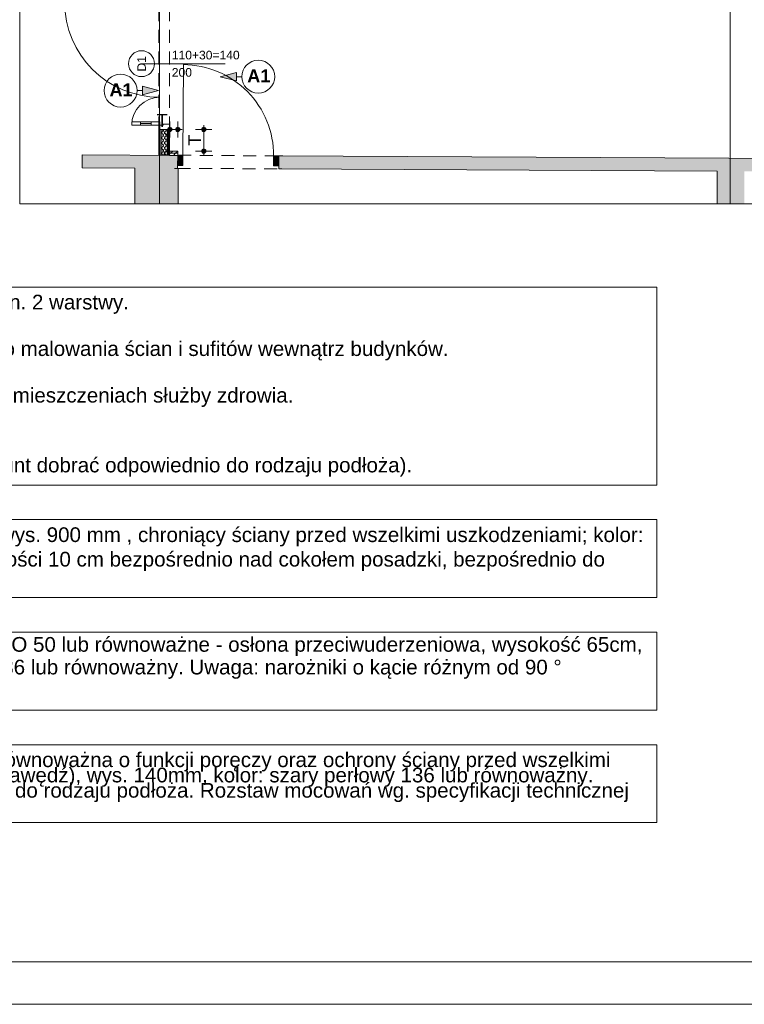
# Paper-space layout 'A-44 WYKOŃCZENIA ŚCIAN - PIĘTRO -1' of a CAD drawing. Header units: millimetres. Extents: x 0 to 594, y 0 to 297.
# Tile 2 of 16: x 133 to 217, y 0 to 114. Entities that reach past the tile are written whole.
import ezdxf
from ezdxf.xclip import XClip

# ---------------------------------------------------------------- set-up
doc = ezdxf.new("R2010")
doc.units = ezdxf.units.MM
doc.header["$MEASUREMENT"] = 0
doc.header["$XCLIPFRAME"] = 0
for name, pattern in [('DASHDOTX2', [1000, 500, -250, 0, -250]), ('Przer. długie kreski', [2.5, 1.5, -1]), ('PRZERYWANA_DU_A', [550, 350.0000000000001, -199.9999999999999])]:
    doc.linetypes.add(name, pattern=pattern)
for name, color, linetype, lineweight in [('0_Nr_pióra__1', 7, 'Continuous', 20), ('0_Nr_pióra__2', 8, 'Continuous', 13), ('A__OKŁADZINY ŚCIAN_Nr_pióra__1', 7, 'Continuous', 20), ('A_ściany proj_Nr_pióra__1', 7, 'Continuous', 20), ('A_ściany proj_Nr_pióra__2', 8, 'Continuous', 13), ('A_ściany_Nr_pióra__1', 7, 'Continuous', 20), ('AR LEGENDY_Nr_pióra__2', 8, 'Continuous', 13), ('AR P NAROŻNIKI_Nr_pióra__1', 7, 'Continuous', 20), ('AR P NAROŻNIKI_Nr_pióra__2', 8, 'Continuous', 13), ('AR P PŁYTKI_Nr_pióra__2', 8, 'Continuous', 13), ('Drzwi Archicad_Nr_pióra__1', 7, 'Continuous', 20), ('Drzwi Archicad_Nr_pióra__3', 252, 'Continuous', 13), ('Znaczniki drzwi Archicada_Nr_pióra__3', 252, 'Continuous', 13)]:
    doc.layers.add(name, color=color, linetype=linetype, lineweight=lineweight)
for name, color, linetype in [('A__OKŁADZINY ŚCIAN', 7, 'Continuous'), ('A_podrys', 7, 'Continuous'), ('A_ściany', 7, 'Continuous'), ('A_ściany proj', 7, 'Continuous'), ('AR P NAROŻNIKI', 7, 'Continuous'), ('AR ŚCIANY ISTNIEJĄCE', 7, 'Continuous'), ('Drzwi Archicad', 7, 'Continuous')]:
    doc.layers.add(name, color=color, linetype=linetype)
for name, color, linetype, lineweight, true_color in [('A__OKŁADZINY ŚCIAN_Nr_pióra__7', 7, 'Continuous', 18, 0x171717), ('A_Arkusz_Nr_pióra__255', 7, 'Continuous', 15, 0x242424), ('A_osie_Nr_pióra__16', 7, 'Continuous', 5, 0x0f0f0f), ('A_ściany proj_Nr_pióra__10', 7, 'Continuous', 13, 0x4b4b4b), ('A_ściany proj_Nr_pióra__21', 7, 'Continuous', 5, 0xb0b0b0), ('A_ściany_Nr_pióra__10', 7, 'Continuous', 13, 0x4b4b4b), ('AR ODBOJOPORĘCZ_Nr_pióra__84', 7, 'Continuous', 5, 0x4a4a4a), ('AR P NAROŻNIKI_Nr_pióra__7', 7, 'Continuous', 18, 0x171717)]:
    doc.layers.add(name, color=color, linetype=linetype, lineweight=lineweight, true_color=true_color)
doc.styles.add('STYL_AUTOMATYCZNY_1', font='arial.ttf')
doc.styles.add('STYL_AUTOMATYCZNY_3', font='arial.ttf')
doc.styles.add('STYL_AUTOMATYCZNY_4', font='arial.ttf')
doc.styles.add('STYL_AUTOMATYCZNY_5', font='arial.ttf')
pattern_1 = [(0, (-1493.656544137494, -286.4805992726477), (0, 1), [0, -1])]
pattern_2 = [(45, (-1493.656544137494, -286.4805992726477), (-0.5702462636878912, 0.5702462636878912), []), (45, (-1493.086294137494, -286.4805992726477), (-0.5702462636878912, 0.5702462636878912), [0.4032300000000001, -0.20161])]

# ---------------------------------------------------------------- blocks, each defined once
blk = doc.blocks.new('Rysunek_1_1', base_point=(-1493.656544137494, -286.4805992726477))
at = {"layer": 'A__OKŁADZINY ŚCIAN', "linetype": 'Continuous', "lineweight": 0, "true_color": 0x000000}
for points in [[(156.6624859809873, 107.2852786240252), (158.5285109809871, 106.7852786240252), (158.5285109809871, 107.7852786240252)], [(149.541155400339, 105.6732316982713), (147.675130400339, 106.1732316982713), (147.675130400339, 105.1732316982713)]]:
    blk.add_hatch(color=18, dxfattribs=at).paths.add_polyline_path(points)
at = {"layer": 'A__OKŁADZINY ŚCIAN', "linetype": 'Continuous', "lineweight": 0, "true_color": 0x171717}
for points in [[(150.568317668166, 101.1813587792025), (150.5873477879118, 101.0856879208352), (150.6415409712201, 101.0045820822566), (150.7226468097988, 100.9503888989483), (150.8183176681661, 100.9313587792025), (150.9139885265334, 100.9503888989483), (150.9950943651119, 101.0045820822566), (151.0492875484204, 101.0856879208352), (151.0683176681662, 101.1813587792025), (151.0492875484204, 101.2770296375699), (150.9950943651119, 101.3581354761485), (150.9139885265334, 101.4123286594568), (150.8183176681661, 101.4313587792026), (150.7226468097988, 101.4123286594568), (150.6415409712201, 101.3581354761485), (150.5873477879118, 101.2770296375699)], [(151.4949285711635, 101.1813587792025), (151.5139586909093, 101.0856879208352), (151.5681518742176, 101.0045820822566), (151.6492577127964, 100.9503888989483), (151.7449285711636, 100.9313587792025), (151.8405994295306, 100.9503888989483), (151.9217052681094, 101.0045820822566), (151.9758984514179, 101.0856879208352), (151.9949285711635, 101.1813587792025), (151.9758984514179, 101.2770296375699), (151.9217052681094, 101.3581354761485), (151.8405994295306, 101.4123286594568), (151.7449285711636, 101.4313587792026), (151.6492577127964, 101.4123286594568), (151.5681518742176, 101.3581354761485), (151.5139586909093, 101.2770296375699)], [(154.5067762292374, 101.1861957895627), (154.5258063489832, 101.0905249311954), (154.5799995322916, 101.0094190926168), (154.6611053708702, 100.9552259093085), (154.7567762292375, 100.9361957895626), (154.8524470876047, 100.9552259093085), (154.9335529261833, 101.0094190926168), (154.9877461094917, 101.0905249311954), (155.0067762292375, 101.1861957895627), (154.9877461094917, 101.28186664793), (154.9335529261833, 101.3629724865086), (154.8524470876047, 101.417165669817), (154.7567762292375, 101.4361957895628), (154.6611053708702, 101.417165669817), (154.5799995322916, 101.3629724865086), (154.5258063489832, 101.28186664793)], [(154.5067762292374, 98.68618899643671), (154.5258063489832, 98.59051813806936), (154.5799995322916, 98.50941229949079), (154.6611053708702, 98.45521911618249), (154.7567762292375, 98.43618899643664), (154.8524470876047, 98.45521911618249), (154.9335529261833, 98.50941229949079), (154.9877461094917, 98.59051813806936), (155.0067762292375, 98.68618899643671), (154.9877461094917, 98.78185985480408), (154.9335529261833, 98.86296569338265), (154.8524470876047, 98.91715887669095), (154.7567762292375, 98.93618899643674), (154.6611053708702, 98.91715887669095), (154.5799995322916, 98.86296569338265), (154.5258063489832, 98.78185985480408)]]:
    blk.add_hatch(color=250, dxfattribs=at).paths.add_polyline_path(points)
at = {"layer": 'A_ściany', "linetype": 'Continuous', "lineweight": 0, "true_color": 0x000000}
for points in [[(140.6867886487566, 98.23899601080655), (140.6789706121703, 96.73901684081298), (151.7345040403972, 96.68138560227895), (151.7423220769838, 98.1813647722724)], [(163.4343449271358, 96.6203977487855), (260.1315571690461, 96.1163363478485), (260.1393760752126, 97.61631572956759), (163.4421638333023, 98.1203771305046)], [(151.815564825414, 96.6809623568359), (146.7685659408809, 96.70727183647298), (146.7685659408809, 92.59423614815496), (151.815564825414, 92.59423614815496)], [(214.1405653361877, 92.59423661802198), (217.2805647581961, 92.59423661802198), (217.2805647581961, 96.33970808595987), (214.1405653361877, 96.35607663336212)]]:
    blk.add_hatch(color=18, dxfattribs=at).paths.add_polyline_path(points)
at = {"layer": 'A_ściany proj', "linetype": 'Continuous', "lineweight": 13}
h = blk.add_hatch(dxfattribs=at)
h.set_pattern_fill('gypsum_0001', color=8, style=0, pattern_type=2)
h.set_pattern_definition(pattern_1)
h.paths.add_polyline_path([(149.5655648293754, 98.20043258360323), (149.6905647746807, 98.20043258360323), (149.6905647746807, 101.186195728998), (149.5655648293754, 101.186195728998)])
h = blk.add_hatch(dxfattribs=at)
h.set_pattern_fill('gypsum_0001', color=8, style=0, pattern_type=2)
h.set_pattern_definition(pattern_1)
h.paths.add_polyline_path([(149.6905647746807, 101.186195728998), (149.6905647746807, 98.20043258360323), (149.8155647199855, 98.20043258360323), (149.8155647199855, 101.186195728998)])
h = blk.add_hatch(dxfattribs=at)
h.set_pattern_fill('batt_insulation_0001', color=8, style=0, pattern_type=2)
h.set_pattern_definition([(60.00000000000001, (-1493.656544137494, -286.4805992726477), (-0.2598076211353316, 0.1499999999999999), []), (120, (-1493.656544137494, -286.4805992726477), (0.2598076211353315, 0.15), [])])
h.paths.add_polyline_path([(150.5655646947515, 101.186195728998), (149.8155647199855, 101.186195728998), (149.8155647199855, 98.20043258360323), (150.5655646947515, 98.20043258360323)])
h = blk.add_hatch(dxfattribs=at)
h.set_pattern_fill('gypsum_0001', color=8, style=0, pattern_type=2)
h.set_pattern_definition(pattern_1)
h.paths.add_polyline_path([(150.6905649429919, 101.186195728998), (150.5655646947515, 101.186195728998), (150.5655646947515, 98.20043258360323), (150.6905649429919, 98.20043258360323)])
h = blk.add_hatch(dxfattribs=at)
h.set_pattern_fill('gypsum_0001', color=8, style=0, pattern_type=2)
h.set_pattern_definition(pattern_1)
h.paths.add_polyline_path([(150.8155648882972, 101.186195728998), (150.6905649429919, 101.186195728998), (150.6905649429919, 98.20043258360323), (150.8155648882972, 98.20043258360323)])
at = {"layer": 'A_ściany proj', "linetype": 'Continuous', "lineweight": 0, "true_color": 0x4b4b4b}
h = blk.add_hatch(dxfattribs=at)
h.set_pattern_fill('FP_65_0001', color=251, style=0, pattern_type=2)
h.set_pattern_definition(pattern_2)
h.paths.add_polyline_path([(150.8157113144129, 98.18619578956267), (151.7423222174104, 98.18136557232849), (151.7436253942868, 98.43136217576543), (150.8170144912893, 98.43619239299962)])
h = blk.add_hatch(dxfattribs=at)
h.set_pattern_fill('FP_65_0001', color=251, style=0, pattern_type=2)
h.set_pattern_definition(pattern_2)
h.paths.add_polyline_path([(151.7449285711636, 98.68135877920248), (150.8183176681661, 98.68618899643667), (150.8170144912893, 98.43619239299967), (151.7436253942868, 98.43136217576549)])
at = {"layer": 'Drzwi Archicad', "linetype": 'Continuous', "lineweight": 0, "true_color": 0xfdfdfd}
for points in [[(151.7423222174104, 98.18136557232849), (151.736327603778, 97.03138119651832), (152.3363194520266, 97.0282535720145), (152.342314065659, 98.17823794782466)], [(163.4361686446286, 96.97039251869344), (163.442163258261, 98.12037689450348), (162.8421714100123, 98.12350451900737), (162.83617679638, 96.97352014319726)]]:
    blk.add_hatch(color=7, dxfattribs=at).paths.add_polyline_path(points)
at = {"layer": '0_Nr_pióra__2', "color": 8, "linetype": 'PRZERYWANA_DU_A', "lineweight": 13, "flags": 128}
for points in [[(133.4695795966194, 290.993703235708), (133.4695795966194, 92.59423482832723)], [(133.4695795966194, 92.59423482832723), (290.5347897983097, 92.59423482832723)]]:
    blk.add_lwpolyline(points, dxfattribs=at)
at = {"layer": 'A__OKŁADZINY ŚCIAN_Nr_pióra__1', "color": 7, "linetype": 'Continuous', "lineweight": 20}
for p, q in [((156.6624857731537, 107.2852785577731), (158.5285113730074, 107.7852768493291)), ((156.6624857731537, 107.2852785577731), (158.5285113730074, 106.7852802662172)), ((158.5285113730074, 107.7852768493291), (158.5285113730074, 106.7852802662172)), ((159.1624846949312, 107.2852785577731), (158.5285113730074, 107.2852785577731)), ((147.6751306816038, 105.173232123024), (147.6751306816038, 106.1732324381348)), ((149.5411562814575, 105.6732304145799), (147.6751306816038, 106.1732324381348)), ((147.041153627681, 105.6732304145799), (147.6751306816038, 105.6732304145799)), ((149.5411562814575, 105.6732304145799), (147.6751306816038, 105.173232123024))]:
    blk.add_line(p, q, dxfattribs=at)
for centre in [(161.0653145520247, 107.2852786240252), (145.1383268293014, 105.6732316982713)]:
    blk.add_circle(centre, 1.902828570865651, dxfattribs=at)
at = {"layer": 'A__OKŁADZINY ŚCIAN_Nr_pióra__7', "color": 250, "linetype": 'Continuous', "lineweight": 18, "true_color": 0x171717}
for p, q in [((150.8183172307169, 101.4313583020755), (150.8183172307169, 102.1188596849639)), ((151.7449277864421, 101.4313583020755), (151.7449277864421, 102.1188596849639)), ((154.7567778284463, 101.436194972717), (154.7567778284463, 101.6861941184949)), ((150.318318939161, 101.1813591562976), (150.5683180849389, 101.1813591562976)), ((150.8183172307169, 100.2438586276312), (150.8183172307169, 100.9313600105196)), ((151.0683163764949, 101.1813591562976), (151.4949286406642, 101.1813591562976)), ((151.7449277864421, 100.2438586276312), (151.7449277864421, 100.9313600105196)), ((151.9949269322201, 101.1813591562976), (152.244929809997, 101.1813591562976)), ((154.5067749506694, 101.186195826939), (153.81927729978, 101.186195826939)), ((154.7567778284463, 98.9361885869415), (154.7567778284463, 100.936196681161)), ((155.6942746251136, 101.186195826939), (155.0067769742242, 101.186195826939)), ((154.5067749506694, 98.68618944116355), (153.81927729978, 98.68618944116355)), ((154.7567778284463, 98.18618741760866), (154.7567778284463, 98.43619029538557)), ((155.6942746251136, 98.68618944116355), (155.0067769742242, 98.68618944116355))]:
    blk.add_line(p, q, dxfattribs=at)
for centre in [(150.8183176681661, 101.1813587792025), (151.7449285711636, 101.1813587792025), (154.7567762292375, 101.1861957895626), (154.7567762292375, 98.68618899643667)]:
    blk.add_circle(centre, 0.25, dxfattribs=at)
at = {"layer": 'A_osie_Nr_pióra__16', "color": 250, "linetype": 'DASHDOTX2', "lineweight": 5, "true_color": 0x0f0f0f}
for p, q in [((149.6405655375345, 224.4142537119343), (149.6405655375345, 92.59423628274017)), ((215.6405639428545, 224.4142537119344), (215.6405639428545, 92.59423628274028))]:
    blk.add_line(p, q, dxfattribs=at)
at = {"layer": 'A_ściany proj_Nr_pióra__1', "color": 7, "linetype": 'Continuous', "lineweight": 20, "flags": 128}
for points in [[(149.5655648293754, 101.186195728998), (149.5655648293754, 98.20043258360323)], [(150.8155648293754, 98.20043258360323), (150.8155648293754, 101.186195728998)], [(150.8157113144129, 98.18619578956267), (151.7423222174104, 98.18136557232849)], [(151.7449285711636, 98.68135877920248), (150.8183176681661, 98.68618899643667)]]:
    blk.add_lwpolyline(points, dxfattribs=at)
at = {"layer": 'A_ściany proj_Nr_pióra__10', "color": 251, "linetype": 'Continuous', "lineweight": 13, "true_color": 0x4b4b4b}
for p, q in [((150.8170147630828, 98.43619402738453), (151.743625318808, 98.43136108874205)), ((151.743625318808, 98.43136108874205), (150.8170147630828, 98.43619402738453))]:
    blk.add_line(p, q, dxfattribs=at)
at = {"layer": 'A_ściany proj_Nr_pióra__2', "color": 8, "linetype": 'Continuous', "lineweight": 13, "flags": 128}
for points in [[(150.8157113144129, 98.18619578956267), (150.8170144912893, 98.43619239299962)], [(150.8170144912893, 98.43619239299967), (150.8183176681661, 98.68618899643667)], [(151.7423222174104, 98.18136557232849), (151.7436253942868, 98.43136217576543)], [(151.7436253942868, 98.43136217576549), (151.7449285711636, 98.68135877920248)]]:
    blk.add_lwpolyline(points, dxfattribs=at)
at = {"layer": 'A_ściany proj_Nr_pióra__21', "color": 253, "linetype": 'Continuous', "lineweight": 5, "true_color": 0xb0b0b0}
for p, q in [((149.6655661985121, 101.186195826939), (149.5655635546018, 101.186195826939)), ((149.6905631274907, 101.186195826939), (149.6655661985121, 101.186195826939)), ((149.6905631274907, 101.186195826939), (149.6905631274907, 98.20043245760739)), ((149.8155664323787, 101.186195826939), (149.6905631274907, 101.186195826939)), ((149.8155664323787, 101.186195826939), (149.8155664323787, 98.20043245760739)), ((150.5655638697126, 101.186195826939), (149.8155664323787, 101.186195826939)), ((150.5655638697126, 98.20043245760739), (150.5655638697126, 101.186195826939)), ((150.6905634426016, 101.186195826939), (150.5655638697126, 101.186195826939)), ((150.6905634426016, 98.20043245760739), (150.6905634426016, 101.186195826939)), ((150.8155630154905, 101.186195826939), (150.6905634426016, 101.186195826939))]:
    blk.add_line(p, q, dxfattribs=at)
at = {"layer": 'A_ściany proj_Nr_pióra__21', "color": 253, "linetype": 'Continuous', "lineweight": 5, "true_color": 0xb0b0b0, "flags": 128}
for points in [[(149.6905648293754, 98.20043258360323), (149.5655648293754, 98.20043258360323)], [(149.8155648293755, 98.20043258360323), (149.6905648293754, 98.20043258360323)], [(150.5655648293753, 98.20043258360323), (149.8155648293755, 98.20043258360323)], [(150.6905648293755, 98.20043258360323), (150.5655648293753, 98.20043258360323)], [(150.8155648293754, 98.20043258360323), (150.6905648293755, 98.20043258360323)]]:
    blk.add_lwpolyline(points, dxfattribs=at)
at = {"layer": 'A_ściany_Nr_pióra__1', "color": 7, "linetype": 'Continuous', "lineweight": 20}
for p, q in [((151.7423228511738, 98.18136567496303), (151.2723298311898, 98.18381386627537)), ((151.7423228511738, 98.18136567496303), (151.7363292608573, 97.03138005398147)), ((163.4421619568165, 98.120377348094), (163.4361683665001, 96.97039172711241)), ((163.4421619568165, 98.120377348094), (163.9121587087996, 98.1179254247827)), ((151.7363292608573, 97.03138005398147), (151.73450431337, 96.68138572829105)), ((163.4361683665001, 96.97039172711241), (163.4343434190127, 96.620397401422)), ((151.73450431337, 96.68138572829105), (151.3645064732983, 96.68331517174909)), ((163.4343434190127, 96.620397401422), (163.8043375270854, 96.61846795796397))]:
    blk.add_line(p, q, dxfattribs=at)
at = {"layer": 'A_ściany_Nr_pióra__1', "color": 7, "linetype": 'Continuous', "lineweight": 20, "flags": 128}
for points in [[(140.6867896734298, 98.23899561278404), (140.6789706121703, 96.73901599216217)], [(151.7423231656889, 98.18136556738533), (140.6867896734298, 98.23899561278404)], [(260.1393758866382, 97.61631576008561), (163.4421640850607, 98.12037689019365)], [(140.6789706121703, 96.73901599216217), (146.7685648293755, 96.70727228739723)], [(146.7685648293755, 96.70727228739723), (146.7685648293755, 92.59423482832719)], [(151.8155648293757, 92.59423482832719), (151.8155648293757, 96.68096339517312)], [(163.4343439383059, 96.62039727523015), (214.1405648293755, 96.35607698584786)], [(214.1405648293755, 96.35607698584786), (214.1405648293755, 92.59423482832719)]]:
    blk.add_lwpolyline(points, dxfattribs=at)
at = {"layer": 'A_ściany_Nr_pióra__10', "color": 251, "linetype": 'Przer. długie kreski', "lineweight": 13, "true_color": 0x4b4b4b}
for p, q in [((151.8155633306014, 98.20006672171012), (163.4421619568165, 98.120377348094)), ((151.73450431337, 96.68138572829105), (163.4343434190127, 96.620397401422))]:
    blk.add_line(p, q, dxfattribs=at)
at = {"layer": 'Drzwi Archicad_Nr_pióra__1', "color": 7, "linetype": 'Continuous', "lineweight": 20}
for p, q in [((152.3423125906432, 98.17823825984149), (152.3970460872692, 108.6780941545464)), ((151.7423228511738, 98.18136567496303), (151.2723298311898, 98.18381386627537)), ((151.7423228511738, 98.18136567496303), (151.2723298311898, 98.18381386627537)), ((151.7363292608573, 97.03138005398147), (151.7423228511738, 98.18136567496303)), ((151.7423228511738, 98.18136567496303), (151.7363292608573, 97.03138005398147)), ((151.7423228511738, 98.18136567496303), (151.7363292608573, 97.03138005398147)), ((151.7423228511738, 98.18136567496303), (152.3423125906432, 98.17823825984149)), ((152.3423125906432, 98.17823825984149), (152.3363190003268, 97.02825263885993)), ((162.8361786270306, 96.97351914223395), (162.8421722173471, 98.12350476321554)), ((162.8421722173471, 98.12350476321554), (163.4421619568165, 98.120377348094)), ((163.4421619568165, 98.120377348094), (163.4361683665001, 96.97039172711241)), ((163.4421619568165, 98.120377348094), (163.4361683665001, 96.97039172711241)), ((163.4421619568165, 98.120377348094), (163.4361683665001, 96.97039172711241)), ((163.4421619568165, 98.120377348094), (163.9121587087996, 98.1179254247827)), ((163.4421619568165, 98.120377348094), (163.9121587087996, 98.1179254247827)), ((151.7363292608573, 97.03138005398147), (151.73450431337, 96.68138572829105)), ((151.7363292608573, 97.03138005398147), (151.73450431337, 96.68138572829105)), ((152.3363190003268, 97.02825263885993), (151.7363292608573, 97.03138005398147)), ((163.4361683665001, 96.97039172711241), (162.8361786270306, 96.97351914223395)), ((163.4361683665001, 96.97039172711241), (163.4343434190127, 96.620397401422)), ((163.4361683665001, 96.97039172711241), (163.4343434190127, 96.620397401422)), ((151.73450431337, 96.68138572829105), (151.3645064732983, 96.68331517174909)), ((151.73450431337, 96.68138572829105), (151.3645064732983, 96.68331517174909)), ((163.4343434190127, 96.620397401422), (163.8043375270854, 96.61846795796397)), ((163.4343434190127, 96.620397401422), (163.8043375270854, 96.61846795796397))]:
    blk.add_line(p, q, dxfattribs=at)
blk.add_arc((152.342314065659, 98.17823794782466), 10.49999999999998, 359.7013325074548, 89.70133250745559, dxfattribs=at)
at = {"layer": 'Drzwi Archicad_Nr_pióra__3', "color": 252, "linetype": 'Przer. długie kreski', "lineweight": 13}
for p, q in [((149.5655635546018, 101.186195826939), (149.5655635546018, 116.386194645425)), ((150.8155630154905, 101.186195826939), (150.8155630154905, 116.386194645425))]:
    blk.add_line(p, q, dxfattribs=at)
at = {"layer": 'Drzwi Archicad_Nr_pióra__3', "color": 252, "linetype": 'Continuous', "lineweight": 13}
for p, q in [((147.4255644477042, 102.0661974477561), (146.4255641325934, 102.0661974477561)), ((146.4255641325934, 102.0661974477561), (146.4255641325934, 101.6661943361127)), ((146.4255641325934, 101.6661943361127), (147.4255644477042, 101.6661943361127)), ((147.4255644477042, 101.6661943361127), (147.4255644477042, 102.0661974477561)), ((147.4255644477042, 101.8661958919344), (148.6655658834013, 101.8661958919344)), ((149.6655661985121, 102.0661974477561), (148.6655658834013, 102.0661974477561)), ((148.6655658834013, 102.0661974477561), (148.6655658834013, 101.6661943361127)), ((148.6655658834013, 101.6661943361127), (149.6655661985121, 101.6661943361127)), ((149.6655661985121, 101.6661943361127), (149.6655661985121, 102.0661974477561)), ((150.0655655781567, 101.6661943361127), (149.6655661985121, 101.6661943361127)), ((149.6655661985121, 101.6661943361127), (149.6655661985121, 101.186195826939)), ((150.8155630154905, 101.7861967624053), (150.0655655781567, 101.7861967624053)), ((150.0655655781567, 101.7861967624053), (150.0655655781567, 101.6661943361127)), ((150.8155630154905, 101.186195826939), (150.8155630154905, 101.7861967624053)), ((149.6655661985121, 101.186195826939), (149.5655635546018, 101.186195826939)), ((149.6655661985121, 101.186195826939), (150.8155630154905, 101.186195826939)), ((149.6905631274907, 101.186195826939), (149.6655661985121, 101.186195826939)), ((149.6905631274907, 101.186195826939), (149.6655661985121, 101.186195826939)), ((149.8155664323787, 101.186195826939), (149.6905631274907, 101.186195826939)), ((149.8155664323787, 101.186195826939), (149.6905631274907, 101.186195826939)), ((150.5655638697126, 101.186195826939), (149.8155664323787, 101.186195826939)), ((150.5655638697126, 101.186195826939), (149.8155664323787, 101.186195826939)), ((150.6905634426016, 101.186195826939), (150.5655638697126, 101.186195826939)), ((150.6905634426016, 101.186195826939), (150.5655638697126, 101.186195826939)), ((150.8155630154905, 101.186195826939), (150.6905634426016, 101.186195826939)), ((150.8155630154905, 101.186195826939), (150.6905634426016, 101.186195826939))]:
    blk.add_line(p, q, dxfattribs=at)
at = {"layer": 'Drzwi Archicad_Nr_pióra__3', "color": 252, "linetype": 'Continuous', "lineweight": 13, "flags": 128}
for points in [[(147.4255648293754, 101.8661957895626), (148.6655648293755, 101.8661957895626), (148.6655648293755, 102.0661957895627), (147.4255648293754, 102.0661957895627)], [(147.4255648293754, 101.6661957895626), (148.6655648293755, 101.6661957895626), (148.6655648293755, 101.8661957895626), (147.4255648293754, 101.8661957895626)]]:
    blk.add_lwpolyline(points, close=True, dxfattribs=at)
at = {"layer": 'Drzwi Archicad_Nr_pióra__3', "color": 252, "linetype": 'Continuous', "lineweight": 13}
for centre, radius, start, end in [((149.6655648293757, 115.9061957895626), 10.99999999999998, 180, 270), ((149.6655648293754, 101.6661957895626), 3.240000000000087, 90, 180)]:
    blk.add_arc(centre, radius, start, end, dxfattribs=at)
at = {"layer": 'Znaczniki drzwi Archicada_Nr_pióra__3', "color": 252, "linetype": 'Continuous', "lineweight": 13}
blk.add_line((147.5655666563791, 108.786195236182), (157.2494657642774, 108.786195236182), dxfattribs=at)
at = {"layer": 'Znaczniki drzwi Archicada_Nr_pióra__3', "color": 252, "linetype": 'Continuous', "lineweight": 13, "flags": 128}
blk.add_lwpolyline([(147.5655648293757, 110.2861957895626, 0.9999999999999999), (147.5655648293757, 107.2861957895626, 0.9999999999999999)], format="xyb", close=True, dxfattribs=at)
at = {"layer": 'A__OKŁADZINY ŚCIAN_Nr_pióra__1', "color": 7, "linetype": 'Continuous', "lineweight": 20, "char_height": 1.5, "attachment_point": 4, "style": 'STYL_AUTOMATYCZNY_3'}
for insert in [(159.7830245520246, 107.3709964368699), (143.8560368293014, 105.758949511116)]:
    blk.add_mtext('\\A1;{\\pql;\\fArial|b1|i0|c238|p0;\\W1.000000;A1}', dxfattribs=dict(at, insert=insert))
at = {"layer": 'A__OKŁADZINY ŚCIAN_Nr_pióra__7', "color": 250, "linetype": 'Continuous', "lineweight": 18, "true_color": 0x171717, "insert": (149.3117317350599, 101.4813587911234), "char_height": 1.5, "width": 1.256586, "attachment_point": 7, "style": 'STYL_AUTOMATYCZNY_5'}
blk.add_mtext('\\A1;{\\pql;\\fArial|b0|i0|c238|p0;\\W1.000000;T}', dxfattribs=at)
at = {"layer": 'A__OKŁADZINY ŚCIAN_Nr_pióra__7', "color": 250, "linetype": 'Continuous', "lineweight": 18, "true_color": 0x171717, "insert": (154.4567762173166, 99.30789943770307), "char_height": 1.5, "width": 1.256586, "attachment_point": 7, "rotation": 90, "style": 'STYL_AUTOMATYCZNY_5'}
blk.add_mtext('\\A1;{\\pql;\\fArial|b0|i0|c238|p0;\\W1.000000;T}', dxfattribs=at)
at = {"layer": 'Znaczniki drzwi Archicada_Nr_pióra__3', "color": 252, "linetype": 'Continuous', "lineweight": 13, "insert": (148.0655577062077, 107.8838507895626), "char_height": 1, "attachment_point": 7, "rotation": 90, "style": 'STYL_AUTOMATYCZNY_4'}
blk.add_mtext('\\A1;{\\pql;\\fArial CE|b0|i0|c238|p0;\\W1.000000;D1}', dxfattribs=at)
at = {"layer": 'Znaczniki drzwi Archicada_Nr_pióra__3', "color": 252, "linetype": 'Continuous', "lineweight": 13, "char_height": 1, "attachment_point": 7, "style": 'STYL_AUTOMATYCZNY_4'}
for s, insert in [('\\A1;{\\pql;\\fArial CE|b0|i0|c238|p0;\\W1.000000;110+30=140}', (151.0655648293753, 109.2689694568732)), ('\\A1;{\\pql;\\fArial CE|b0|i0|c238|p0;\\W1.000000;200}', (151.0655648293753, 107.2689694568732))]:
    blk.add_mtext(s, dxfattribs=dict(at, insert=insert))
blk = doc.blocks.new('Rysunek_3_3', base_point=(-2131.395392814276, -381.8407124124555))
at = {"linetype": 'Continuous', "lineweight": 0, "true_color": 0xe1e1e1}
for points in [[(74.87379250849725, 60.05376054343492), (74.87379250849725, 82.95383308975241), (38.87379250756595, 82.95383308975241), (38.87379250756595, 60.05376054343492)], [(38.87379250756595, 40.90147332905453), (65.77582998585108, 40.90147332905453), (65.77582998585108, 34.02517726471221), (66.27582864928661, 34.02517726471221), (66.27582864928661, 41.40147408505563), (38.87379250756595, 41.40147408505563)]]:
    blk.add_hatch(color=254, dxfattribs=at).paths.add_polyline_path(points)
at = {"linetype": 'Continuous', "lineweight": 0, "true_color": 0x000000}
for points in [[(57.06706917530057, 80.49498697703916), (56.06706917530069, 76.76293697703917), (58.06706917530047, 76.76293697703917)], [(48.26141203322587, 71.6893298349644), (51.99346203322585, 70.6893298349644), (51.99346203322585, 72.6893298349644)], [(65.87272631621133, 71.6893298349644), (62.1406763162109, 72.6893298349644), (62.1406763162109, 70.6893298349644)], [(57.06706917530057, 62.88367269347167), (58.06706917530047, 66.61572269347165), (56.06706917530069, 66.61572269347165)]]:
    blk.add_hatch(color=18, dxfattribs=at).paths.add_polyline_path(points)
at = {"layer": 'A__OKŁADZINY ŚCIAN', "linetype": 'Continuous', "lineweight": 0, "true_color": 0x171717}
for points in [[(43.80275664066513, 50.63309976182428), (43.82178676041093, 50.53742890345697), (43.87597994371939, 50.4563230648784), (43.95708578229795, 50.40212988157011), (44.05275664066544, 50.38309976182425), (44.14842749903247, 50.40212988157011), (44.22953333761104, 50.4563230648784), (44.2837265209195, 50.53742890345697), (44.30275664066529, 50.63309976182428), (44.2837265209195, 50.72877062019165), (44.22953333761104, 50.80987645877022), (44.14842749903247, 50.86406964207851), (44.05275664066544, 50.88309976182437), (43.95708578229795, 50.86406964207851), (43.87597994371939, 50.80987645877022), (43.82178676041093, 50.72877062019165)], [(72.80548623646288, 50.63309976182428), (72.82451635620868, 50.53742890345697), (72.87870953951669, 50.4563230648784), (72.9598153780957, 50.40212988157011), (73.05548623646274, 50.38309976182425), (73.15115709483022, 50.40212988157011), (73.23226293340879, 50.4563230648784), (73.28645611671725, 50.53742890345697), (73.30548623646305, 50.63309976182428), (73.28645611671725, 50.72877062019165), (73.23226293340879, 50.80987645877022), (73.15115709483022, 50.86406964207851), (73.05548623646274, 50.88309976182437), (72.9598153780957, 50.86406964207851), (72.87870953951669, 50.80987645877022), (72.82451635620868, 50.72877062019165)]]:
    blk.add_hatch(color=250, dxfattribs=at).paths.add_polyline_path(points)
at = {"layer": 'AR P NAROŻNIKI', "linetype": 'Continuous', "lineweight": 0, "true_color": 0x171717}
blk.add_hatch(color=250, dxfattribs=at).paths.add_polyline_path([(66.52582864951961, 41.40147411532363, 0.9999999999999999), (66.0258286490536, 41.40147411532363, 0.9999999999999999)])
at = {"layer": 'AR ŚCIANY ISTNIEJĄCE', "linetype": 'Continuous', "lineweight": 0, "true_color": 0xb6b6b6}
blk.add_hatch(color=253, dxfattribs=at).paths.add_polyline_path([(38.87379250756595, 40.90147332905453), (38.87379250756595, 34.02517726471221), (65.77582998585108, 34.02517726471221), (65.77582998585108, 40.90147332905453)])
at = {"layer": '0_Nr_pióra__1', "color": 7, "linetype": 'Continuous', "lineweight": 20}
for p, q in [((57.06706900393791, 80.4949870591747), (56.06707033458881, 76.7629358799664)), ((57.06706900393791, 80.4949870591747), (58.06707032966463, 76.7629358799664)), ((58.06707032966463, 76.7629358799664), (56.06707033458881, 76.7629358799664)), ((57.06706900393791, 75.49498574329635), (57.06706900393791, 76.7629358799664)), ((48.26141094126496, 71.68932899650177), (51.99346212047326, 72.68933032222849)), ((51.99346212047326, 72.68933032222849), (51.99346212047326, 70.68933032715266)), ((62.14067588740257, 70.68933032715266), (62.14067588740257, 72.68933032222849)), ((65.87272706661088, 71.68932899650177), (62.14067588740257, 72.68933032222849)), ((48.26141094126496, 71.68932899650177), (51.99346212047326, 70.68933032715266)), ((53.26141225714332, 71.68932899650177), (51.99346212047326, 71.68932899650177)), ((60.8727257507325, 71.68932899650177), (62.14067588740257, 71.68932899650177)), ((65.87272706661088, 71.68932899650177), (62.14067588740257, 70.68933032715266)), ((57.06706900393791, 67.88367224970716), (57.06706900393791, 66.6157221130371)), ((56.06707033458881, 66.6157221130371), (58.06707032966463, 66.6157221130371)), ((57.06706900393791, 62.88367359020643), (56.06707033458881, 66.6157221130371)), ((57.06706900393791, 62.88367359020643), (58.06707032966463, 66.6157221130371))]:
    blk.add_line(p, q, dxfattribs=at)
blk.add_circle((57.06706917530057, 71.6893298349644), 3.805657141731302, dxfattribs=at)
at = {"layer": '0_Nr_pióra__2', "color": 8, "linetype": 'Continuous', "lineweight": 13}
for p, q in [((207.1804189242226, 82.95383378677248), (74.87379358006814, 82.95383378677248)), ((74.87379358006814, 82.95383378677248), (74.87379358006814, 60.053733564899)), ((207.1804189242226, 60.053733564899), (207.1804189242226, 82.95383378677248)), ((74.87379358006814, 60.053733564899), (207.1804189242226, 60.053733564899))]:
    blk.add_line(p, q, dxfattribs=at)
at = {"layer": '0_Nr_pióra__2', "color": 8, "linetype": 'Continuous', "lineweight": 13, "flags": 128}
for points in [[(74.87379250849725, 60.05376054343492), (74.87379250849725, 82.95383308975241), (38.87379250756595, 82.95383308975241), (38.87379250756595, 60.05376054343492)], [(38.87379250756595, 40.90147332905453), (38.87379250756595, 41.40147408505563), (66.27582864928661, 41.40147408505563), (66.27582864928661, 34.02517726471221), (65.77582998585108, 34.02517726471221), (65.77582998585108, 40.90147332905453)]]:
    blk.add_lwpolyline(points, close=True, dxfattribs=at)
at = {"layer": 'A__OKŁADZINY ŚCIAN_Nr_pióra__7', "color": 250, "linetype": 'Continuous', "lineweight": 18, "true_color": 0x171717}
for p, q in [((44.05275780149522, 50.88309984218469), (44.05275780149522, 51.5705995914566)), ((73.05548715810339, 50.88309984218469), (73.05548715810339, 51.5705995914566)), ((43.55275581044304, 50.63310017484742), (43.80275547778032, 50.63310017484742)), ((44.05275780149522, 49.69560075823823), (44.05275780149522, 50.38310050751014)), ((44.30275746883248, 50.63310017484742), (72.80548749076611, 50.63310017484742)), ((73.05548715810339, 49.69560075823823), (73.05548715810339, 50.38310050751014)), ((73.30548682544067, 50.63310017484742), (73.55548649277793, 50.63310017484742))]:
    blk.add_line(p, q, dxfattribs=at)
for centre in [(44.05275664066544, 50.63309976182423), (73.05548623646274, 50.63309976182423)]:
    blk.add_circle(centre, 0.25, dxfattribs=at)
at = {"layer": 'AR LEGENDY_Nr_pióra__2', "color": 8, "linetype": 'Continuous', "lineweight": 13}
for p, q in [((207.1804189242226, 56.0537601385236), (74.87379358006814, 56.0537601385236)), ((74.87379358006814, 56.0537601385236), (74.87379358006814, 47.03944095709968)), ((207.1804189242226, 47.03944095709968), (207.1804189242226, 56.0537601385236)), ((74.87379358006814, 47.03944095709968), (207.1804189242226, 47.03944095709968)), ((207.1804189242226, 43.03947284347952), (74.87379358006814, 43.03947284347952)), ((74.87379358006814, 43.03947284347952), (74.87379358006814, 34.02517756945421)), ((207.1804189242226, 34.02517756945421), (207.1804189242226, 43.03947284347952)), ((74.87379358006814, 34.02517756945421), (207.1804189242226, 34.02517756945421)), ((207.1804189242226, 30.02512445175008), (74.87379358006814, 30.02512445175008)), ((74.87379358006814, 30.02512445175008), (74.87379358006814, 21.01083714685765)), ((207.1804189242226, 21.01083714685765), (207.1804189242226, 30.02512445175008)), ((74.87379358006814, 21.01083714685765), (207.1804189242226, 21.01083714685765))]:
    blk.add_line(p, q, dxfattribs=at)
at = {"layer": 'AR ODBOJOPORĘCZ_Nr_pióra__84', "color": 251, "linetype": 'Continuous', "lineweight": 5, "true_color": 0x4a4a4a}
for p, q in [((47.30384524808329, 27.08865305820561), (47.30384524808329, 27.98521503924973)), ((47.30408432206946, 27.08865305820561), (47.30408432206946, 27.98497330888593)), ((47.30408432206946, 27.98497330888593), (74.87379358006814, 27.98497330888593)), ((47.89778206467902, 27.39127556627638), (74.87379358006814, 27.39127556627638)), ((47.89778206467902, 27.08865305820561), (47.89778206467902, 27.39127556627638)), ((48.65390667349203, 27.39127556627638), (48.65390667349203, 27.98521503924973)), ((49.71081823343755, 27.71531113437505), (49.71081823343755, 26.98521371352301)), ((49.71081823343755, 27.71531113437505), (50.01081889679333, 27.71531113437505)), ((50.01081889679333, 27.71531113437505), (50.01081889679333, 26.98521371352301)), ((59.71081820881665, 27.71531113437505), (59.71081820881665, 26.98521371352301)), ((59.71081820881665, 27.71531113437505), (60.01081887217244, 27.71531113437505)), ((60.01081887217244, 27.71531113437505), (60.01081887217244, 26.98521371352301)), ((69.71081818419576, 27.71531113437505), (69.71081818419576, 26.98521371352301)), ((69.71081818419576, 27.71531113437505), (70.01081884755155, 27.71531113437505)), ((70.01081884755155, 27.71531113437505), (70.01081884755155, 26.98521371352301)), ((47.30384524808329, 27.08865305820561), (47.89778206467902, 27.08865305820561)), ((49.71081823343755, 26.98521371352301), (50.01081889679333, 26.98521371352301)), ((59.71081820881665, 26.98521371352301), (60.01081887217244, 26.98521371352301)), ((69.71081818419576, 26.98521371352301), (70.01081884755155, 26.98521371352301))]:
    blk.add_line(p, q, dxfattribs=at)
at = {"layer": 'AR P NAROŻNIKI_Nr_pióra__1', "color": 7, "linetype": 'Continuous', "lineweight": 20}
blk.add_circle((66.27582864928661, 41.40147411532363), 0.2499999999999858, dxfattribs=at)
at = {"layer": 'AR P NAROŻNIKI_Nr_pióra__2', "color": 8, "linetype": 'PRZERYWANA_DU_A', "lineweight": 13, "flags": 128}
blk.add_lwpolyline([(66.52582864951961, 41.40147411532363, 0.9999999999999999), (66.0258286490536, 41.40147411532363, 0.9999999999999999)], format="xyb", close=True, dxfattribs=at)
at = {"layer": 'AR P PŁYTKI_Nr_pióra__2', "color": 8, "linetype": 'Continuous', "lineweight": 13, "flags": 128}
for points in [[(74.87379250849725, 56.05376054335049), (74.87379250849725, 47.0393605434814), (38.87379250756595, 47.0393605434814), (38.87379250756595, 56.05376054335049)], [(74.87379250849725, 43.03947274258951), (74.87379250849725, 34.02517726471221), (38.87379250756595, 34.02517726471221), (38.87379250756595, 43.03947274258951)], [(74.87379250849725, 30.02512500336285), (74.87379250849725, 21.01083747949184), (38.87379250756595, 21.01083747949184), (38.87379250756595, 30.02512500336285)]]:
    blk.add_lwpolyline(points, close=True, dxfattribs=at)
at = {"layer": '0_Nr_pióra__1', "color": 7, "linetype": 'Continuous', "lineweight": 20, "insert": (54.50248917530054, 71.86076546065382), "char_height": 3, "attachment_point": 4, "style": 'STYL_AUTOMATYCZNY_3'}
blk.add_mtext('\\A1;{\\pql;\\fArial|b1|i0|c238|p0;\\W1.000000;A1}', dxfattribs=at)
at = {"layer": '0_Nr_pióra__2', "color": 8, "linetype": 'Continuous', "lineweight": 13, "insert": (57.37379250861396, 90.59969802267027), "char_height": 3, "attachment_point": 1, "style": 'STYL_AUTOMATYCZNY_3'}
blk.add_mtext('\\A1;{\\pql;\\fArial|b1|i0|c238|p0;\\L\\W1.000000;\\LWYKOŃCZENIA ŚCIAN}', dxfattribs=at)
at = {"layer": '0_Nr_pióra__2', "color": 8, "linetype": 'Continuous', "lineweight": 13, "insert": (75.3737925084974, 82.06526161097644), "char_height": 1.7, "attachment_point": 1, "line_spacing_factor": 0.9498664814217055, "style": 'STYL_AUTOMATYCZNY_1'}
blk.add_mtext('\\A1;{\\pql;\\fArial|b0|i0|c238|p0;\\W1.000000;FARBA AKRYLOWA KOLOR NCS S1502-Y50R   - min. 2 warstwy.\\P\\pql;\\fArial|b0|i0|c238|p0;\\W1.000000;Właściwości:\\P\\pql;\\fArial|b0|i0|c238|p0;\\W1.000000;-Wodorozcieńczalna farba lateksowa przeznaczona do malowania ścian i sufitów wewnątrz budynków.\\P\\pql;\\fArial|b0|i0|c238|p0;\\W1.000000;-Odporność na ścieranie\\P\\pql;\\fArial|b0|i0|c238|p0;\\W1.000000;-Posiadająca atest dopuszczający do stosowania w pomieszczeniach służby zdrowia.\\P\\pql;\\fRomanS|b0|i0|c238|p0;\\W1.000000;\\P\\pql;\\fArial|b0|i0|c238|p0;\\W1.000000;Grunt: dopasować do farby\\P\\pql;\\fArial|b0|i0|c238|p0;\\W1.000000;Uwaga: przyczepne i czyste podłoże zagruntować (grunt dobrać odpowiednio do rodzaju podłoża). }', dxfattribs=at)
at = {"layer": 'A__OKŁADZINY ŚCIAN_Nr_pióra__7', "color": 250, "linetype": 'Continuous', "lineweight": 18, "true_color": 0x171717, "insert": (57.92582848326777, 50.93309977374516), "char_height": 1.5, "width": 1.256586, "attachment_point": 7, "style": 'STYL_AUTOMATYCZNY_5'}
blk.add_mtext('\\A1;{\\pql;\\fArial|b0|i0|c238|p0;\\W1.000000;T}', dxfattribs=at)
at = {"layer": 'AR LEGENDY_Nr_pióra__2', "color": 8, "linetype": 'Continuous', "lineweight": 13, "insert": (75.3737925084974, 55.16518906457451), "char_height": 1.7, "width": 131.3066264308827, "attachment_point": 1, "style": 'STYL_AUTOMATYCZNY_1'}
blk.add_mtext('\\A1;{\\pql;\\fArial|b0|i0|c238|p0;\\W1.000000;ARKUSZ OCHRONNY  C/S ACROVYN  gr. 2,0 mm, wys. 900 mm , chroniący ściany przed wszelkimi uszkodzeniami; kolor: szary perłowy 136 lub równoważny. Montaż na wysokości 10 cm bezpośrednio nad cokołem posadzki, bezpośrednio do ściany.\\P\\pql;\\fArial|b0|i0|c238|p0;\\W1.000000;}', dxfattribs=at)
at = {"layer": 'AR LEGENDY_Nr_pióra__2', "color": 8, "linetype": 'Continuous', "lineweight": 13, "width": 131.3066264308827, "attachment_point": 1, "style": 'STYL_AUTOMATYCZNY_1'}
for s, insert, char_height, line_spacing_factor in [('\\A1;{\\pql;\\fArial|b0|i0|c238|p0;\\W1.000000;NAROŻNIKI OCHRONNE typu C/S ACROVYN TYP SO 50 lub równoważne - osłona przeciwuderzeniowa, wysokość 65cm, wymiar ramion 50mm x 50mm, kolor: szary perłowy 136 lub równoważny. Uwaga: narożniki o kącie różnym od 90 ° zabezpieczać narożnikiem SO 50 zmienny kąt. }', (75.3737925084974, 42.47724055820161), 1.700000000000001, 0.92607141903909), ('\\A1;{\\pql;\\fArial|b0|i0|c238|p0;\\W1.000000;ODBOJOPORĘCZ  typu C/S ACROVYN HRB20 lub równoważna o funkcji poręczy oraz ochrony ściany przed wszelkimi uszkodzeniami, montaż na wysokości 90 cm (górna krawędź), wys. 140mm, kolor: szary perłowy 136 lub równoważny. Rodzaj mocowania odbojoporęczy należy dostosować do rodzaju podłoża. Rozstaw mocowań wg. specyfikacji technicznej producenta}', (75.3737925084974, 29.13655352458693), 1.7, 0.6237828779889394)]:
    blk.add_mtext(s, dxfattribs=dict(at, insert=insert, char_height=char_height, line_spacing_factor=line_spacing_factor))
at = {"layer": 'AR P NAROŻNIKI_Nr_pióra__7', "color": 250, "linetype": 'Continuous', "lineweight": 18, "true_color": 0x171717, "insert": (66.50156507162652, 41.49303009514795), "char_height": 1.5, "attachment_point": 4, "style": 'STYL_AUTOMATYCZNY_1'}
blk.add_mtext('\\A1;{\\pql;\\fArial|b0|i0|c238|p0;\\W1.000000;N}', dxfattribs=at)

psp = doc.layouts.new('A-44 WYKOŃCZENIA ŚCIAN - PIĘTRO -1')

# ---------------------------------------------------------------- linework, layer by layer
at = {"layer": 'A_Arkusz_Nr_pióra__255', "color": 250, "linetype": 'Continuous', "lineweight": 15, "true_color": 0x242424}
psp.add_line((589.1, 4.90000140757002), (29.89980349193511, 4.900326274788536), dxfattribs=at)
at = {"layer": 'A_Arkusz_Nr_pióra__255', "color": 250, "linetype": 'Continuous', "lineweight": 15, "true_color": 0x242424, "flags": 128}
psp.add_lwpolyline([(0, 297), (594, 297), (594, 0), (0, 0)], close=True, dxfattribs=at)

# ---------------------------------------------------------------- block references
at = {"layer": 'A_podrys', "color": 37, "linetype": 'Continuous', "lineweight": 5, "true_color": 0x656532}
ref = psp.add_blockref('Rysunek_1_1', (-1493.656544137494, -286.4805992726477), dxfattribs=at)
XClip(ref).set_block_clipping_path([(125.0848185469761, 92.59423482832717), (375.5347897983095, 290.993703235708)])
ref = psp.add_blockref('Rysunek_3_3', (-2131.395392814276, -381.8407124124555), dxfattribs=at)
XClip(ref).set_block_clipping_path([(33.9000134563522, 16.01249341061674), (212.1663281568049, 91.42683334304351)])

doc.saveas('drawing.dxf')
